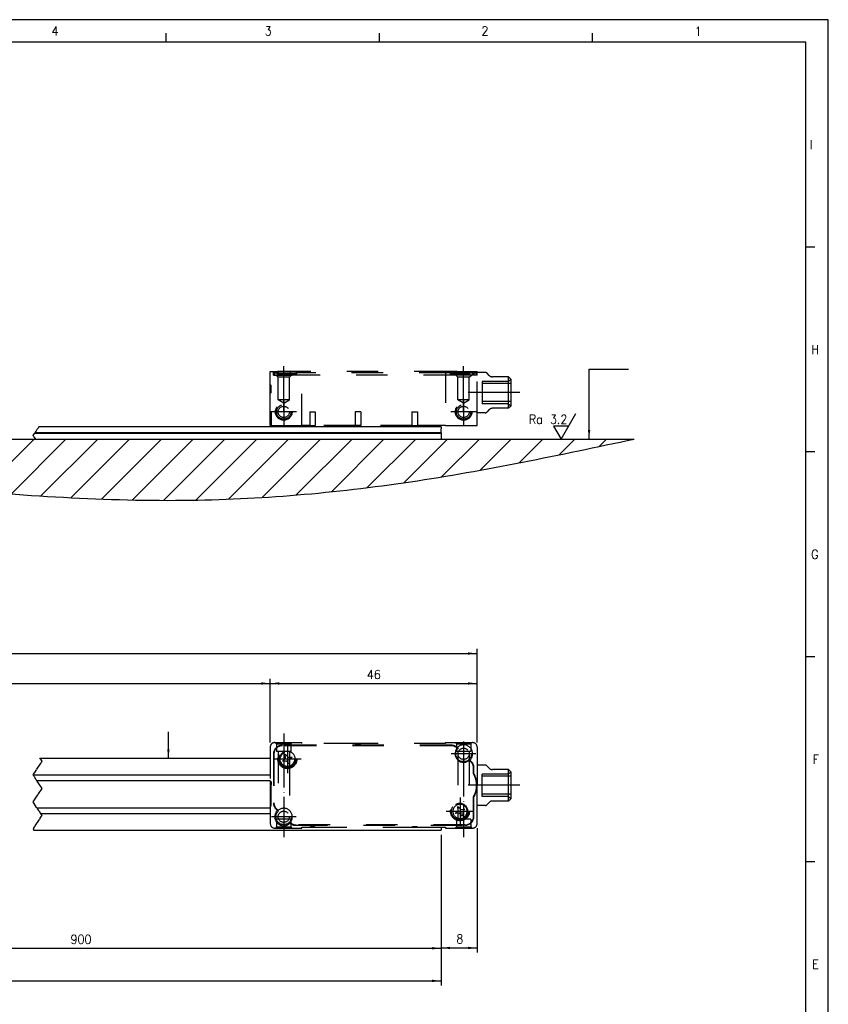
# Model space of a CAD drawing. Header units: millimetres. Extents: x -85 to 2608, y -72 to 348.
# Tile 5 of 7: x 329 to 509, y 129 to 348. Entities that reach past the tile are written whole.
import ezdxf

# ---------------------------------------------------------------- set-up
doc = ezdxf.new("R2010")
doc.units = ezdxf.units.MM
doc.linetypes.add('DASHED', pattern=[15, 7, -8])
doc.linetypes.add('DOT_CENTER', pattern=[14, 12, -1, 0, -1])
doc.layers.add('1', color=7, linetype='Continuous')
doc.styles.add('CONVERTER_11', font='txt.shx', dxfattribs={"width": 0.9})
doc.dimstyles.new('ME10_DIM_21', dxfattribs={"dimtxt": 2, "dimasz": 2, "dimexe": 1, "dimexo": 1, "dimgap": 1, "dimtad": 1, "dimdsep": 46, "dimtxsty": 'CONVERTER_11', "dimsah": 1, "dimcen": 0.09, "dimclrd": 2, "dimclre": 2, "dimclrt": 2, "dimadec": 0, "dimazin": 0, "dimtfac": 1, "dimtdec": 4, "dimtix": 1, "dimtmove": 0, "dimatfit": 3, "dimfxl": 1, "dimtolj": 1, "dimtzin": 0, "dimarcsym": 0})
doc.dimstyles.new('ME10_DIM_22', dxfattribs={"dimtxt": 2, "dimasz": 2, "dimexe": 1, "dimexo": 1, "dimgap": 1, "dimtad": 1, "dimdsep": 46, "dimtxsty": 'CONVERTER_11', "dimsah": 1, "dimcen": 0.09, "dimclrd": 2, "dimclre": 2, "dimclrt": 2, "dimadec": 0, "dimazin": 0, "dimtfac": 1, "dimtdec": 4, "dimtix": 1, "dimtmove": 0, "dimatfit": 3, "dimfxl": 1, "dimtolj": 1, "dimtzin": 0, "dimarcsym": 0})
doc.dimstyles.new('ME10_DIM_23', dxfattribs={"dimtxt": 2, "dimasz": 2, "dimexe": 1, "dimexo": 1, "dimgap": 1, "dimtad": 1, "dimdsep": 46, "dimtxsty": 'CONVERTER_11', "dimsah": 1, "dimcen": 0.09, "dimclrd": 2, "dimclre": 2, "dimclrt": 2, "dimadec": 0, "dimazin": 0, "dimtfac": 1, "dimtdec": 4, "dimtix": 1, "dimtmove": 0, "dimatfit": 3, "dimfxl": 1, "dimtolj": 1, "dimtzin": 0, "dimarcsym": 0})
doc.dimstyles.new('ME10_DIM_24', dxfattribs={"dimtxt": 2, "dimasz": 2, "dimexe": 1, "dimexo": 1, "dimgap": 1, "dimtad": 1, "dimdsep": 46, "dimtxsty": 'CONVERTER_11', "dimsah": 1, "dimcen": 0.09, "dimclrd": 2, "dimclre": 2, "dimclrt": 2, "dimadec": 0, "dimazin": 0, "dimtfac": 1, "dimtdec": 4, "dimtix": 1, "dimtmove": 0, "dimatfit": 3, "dimfxl": 1, "dimtolj": 1, "dimtzin": 0, "dimarcsym": 0})
doc.dimstyles.new('ME10_DIM_26', dxfattribs={"dimtxt": 2, "dimasz": 2, "dimexe": 1, "dimexo": 1, "dimgap": 1, "dimtad": 1, "dimdsep": 46, "dimtxsty": 'CONVERTER_11', "dimsah": 1, "dimcen": 0.09, "dimclrd": 2, "dimclre": 2, "dimclrt": 2, "dimadec": 0, "dimazin": 0, "dimtfac": 1, "dimtdec": 4, "dimtix": 1, "dimtmove": 0, "dimatfit": 3, "dimfxl": 1, "dimtolj": 1, "dimtzin": 0, "dimarcsym": 0})
doc.dimstyles.new('ME10_DIM_27', dxfattribs={"dimtxt": 2, "dimasz": 2, "dimexe": 1, "dimexo": 1, "dimgap": 1, "dimtad": 1, "dimdsep": 46, "dimtxsty": 'CONVERTER_11', "dimsah": 1, "dimcen": 0.09, "dimclrd": 2, "dimclre": 2, "dimclrt": 2, "dimadec": 0, "dimazin": 0, "dimtfac": 1, "dimtdec": 4, "dimtix": 1, "dimtmove": 0, "dimatfit": 3, "dimfxl": 1, "dimtolj": 1, "dimtzin": 0, "dimarcsym": 0})
doc.dimstyles.get("Standard").update_dxf_attribs({"dimtxt": 0.18, "dimasz": 0.18, "dimexe": 0.18, "dimexo": 0.0625, "dimgap": 0.09, "dimtad": 0, "dimtih": 1, "dimtoh": 1, "dimdec": 4, "dimzin": 0, "dimdsep": 46, "dimtxsty": 'Standard', "dimcen": 0.09, "dimadec": 0, "dimazin": 0, "dimtfac": 1, "dimtdec": 4, "dimtofl": 0, "dimtmove": 0, "dimatfit": 3, "dimfxl": 1, "dimtolj": 1, "dimtzin": 0, "dimarcsym": 0})

# ---------------------------------------------------------------- blocks, each defined once
blk = doc.blocks.new('AM_CREATE_SYMBOL_SURFACE', base_point=(449.65, 254.71))
at = {"layer": '1', "color": 7, "linetype": 'Continuous'}
for p, q in [((449.65, 254.71), (452.95, 260.43)), ((451.3, 257.57), (448, 257.57)), ((448, 257.57), (449.65, 254.71))]:
    blk.add_line(p, q, dxfattribs=at)
at = {"layer": '1', "color": 4, "insert": (451.05, 258.11), "char_height": 2, "attachment_point": 9, "line_spacing_factor": 1.20048, "style": 'CONVERTER_11'}
blk.add_mtext('Ra 3.2', dxfattribs=at)
blk = doc.blocks.new('Regla_64__4', base_point=(32.99, 250.26))
at = {"color": 2, "linetype": 'DOT_CENTER'}
for p, q in [((332.62, 256.06), (332.68, 256.16)), ((332.68, 256.16), (332.88, 256.46)), ((332.88, 256.46), (332.92, 256.51)), ((332.92, 256.51), (333.18, 256.91)), ((333.18, 256.91), (333.25, 257.01)), ((333.25, 257.01), (333.3, 257.09)), ((333.35, 257.16), (333.3, 257.09)), ((333.42, 257.26), (333.35, 257.16)), ((333.49, 257.38), (333.42, 257.26)), ((333.52, 257.41), (333.49, 257.38)), ((332.24, 255.5), (332.55, 255.96)), ((332.43, 255.21), (332.24, 255.5)), ((332.43, 255.21), (332.76, 254.71)), ((332.55, 255.96), (332.62, 256.06))]:
    blk.add_line(p, q, dxfattribs=at)
at = {"color": 7, "linetype": 'Continuous'}
for p, q in [((332.68, 256.16), (422.99, 256.16)), ((422.99, 257.41), (333.52, 257.41)), ((422.99, 257.41), (422.99, 257.01)), ((422.99, 256.51), (422.99, 257.01)), ((422.99, 256.46), (422.99, 256.51)), ((422.99, 256.16), (422.99, 256.46)), ((422.99, 256.16), (422.99, 256.06)), ((422.99, 255.96), (332.55, 255.96)), ((332.62, 256.06), (422.99, 256.06)), ((332.76, 254.71), (422.99, 254.71)), ((422.99, 256.06), (422.99, 255.96)), ((422.99, 255.96), (422.99, 254.71))]:
    blk.add_line(p, q, dxfattribs=at)
blk = doc.blocks.new('CABEZA_REGLA_EXPOSED_1__5', base_point=(384.99, 257.76))
at = {"color": 2, "linetype": 'DASHED'}
for p, q in [((384.99, 266.86), (384.99, 269.76)), ((384.99, 269.76), (385.69, 269.76)), ((385.69, 269.76), (385.99, 269.76)), ((385.69, 268.96), (385.69, 269.76)), ((385.79, 269.46), (386.69, 269.46)), ((385.79, 268.96), (385.79, 269.46)), ((385.99, 269.76), (386.58, 269.76)), ((385.99, 268.96), (385.99, 269.76)), ((386.58, 268.96), (386.58, 269.76)), ((389.41, 269.76), (386.58, 269.76)), ((386.72, 269.46), (386.69, 269.46)), ((386.69, 269.16), (386.69, 269.46)), ((386.89, 269.46), (386.72, 269.46)), ((386.72, 268.96), (386.72, 269.46)), ((386.89, 269.46), (387.71, 269.46)), ((386.89, 269.32), (386.89, 269.46)), ((386.89, 269.32), (390.69, 269.32)), ((387.03, 269.16), (386.89, 269.32)), ((387.71, 269.46), (388.34, 269.46)), ((387.71, 269.46), (387.71, 268.96)), ((388.34, 269.46), (388.37, 269.46)), ((388.34, 269.46), (388.34, 268.96)), ((388.37, 269.46), (388.62, 269.46)), ((388.37, 269.46), (388.37, 268.96)), ((388.62, 269.46), (388.96, 269.46)), ((388.62, 269.46), (388.62, 268.96)), ((388.96, 269.46), (389.21, 269.46)), ((388.96, 269.46), (388.96, 268.96)), ((389.21, 269.46), (389.24, 269.46)), ((389.21, 269.46), (389.21, 268.96)), ((389.24, 269.46), (389.4, 269.46)), ((389.24, 269.46), (389.24, 268.96)), ((389.41, 269.76), (389.4, 269.46)), ((389.4, 269.46), (389.87, 269.46)), ((389.4, 268.96), (389.4, 269.46)), ((391.99, 269.76), (389.41, 269.76)), ((389.87, 269.46), (389.89, 269.46)), ((389.87, 269.46), (389.87, 268.96)), ((389.89, 269.46), (390.69, 269.46)), ((389.89, 268.96), (389.89, 269.46)), ((390.55, 269.16), (390.69, 269.32)), ((390.69, 269.32), (390.69, 269.46)), ((390.89, 269.46), (390.69, 269.46)), ((390.89, 269.16), (390.89, 269.46)), ((425.09, 269.46), (390.89, 269.46)), ((391.99, 257.76), (391.99, 269.76)), ((423.99, 269.76), (391.99, 269.76)), ((423.99, 269.76), (423.99, 257.76)), ((426.57, 269.76), (423.99, 269.76)), ((425.09, 269.16), (425.09, 269.46)), ((425.29, 269.46), (425.09, 269.46)), ((426.09, 269.46), (425.29, 269.46)), ((425.29, 269.32), (425.29, 269.46)), ((425.29, 269.32), (426.24, 269.32)), ((425.43, 269.16), (425.29, 269.32)), ((426.11, 269.46), (426.09, 269.46)), ((426.09, 268.96), (426.09, 269.46)), ((426.57, 269.46), (426.11, 269.46)), ((426.11, 269.46), (426.11, 268.96)), ((426.24, 269.32), (429.09, 269.32)), ((426.57, 269.76), (429.4, 269.76)), ((426.57, 269.76), (426.57, 269.46)), ((426.74, 269.46), (426.57, 269.46)), ((426.57, 269.46), (426.57, 268.96)), ((426.77, 269.46), (426.74, 269.46)), ((426.74, 269.46), (426.74, 268.96)), ((426.77, 269.46), (426.77, 268.96)), ((427.02, 269.46), (426.77, 269.46)), ((427.02, 269.46), (427.02, 268.96)), ((427.36, 269.46), (427.02, 269.46)), ((427.36, 269.46), (427.36, 268.96)), ((427.61, 269.46), (427.36, 269.46)), ((427.61, 269.46), (427.61, 268.96)), ((427.64, 269.46), (427.61, 269.46)), ((427.64, 269.46), (427.64, 268.96)), ((428.27, 269.46), (427.64, 269.46)), ((429.09, 269.46), (428.27, 269.46)), ((428.27, 269.46), (428.27, 268.96)), ((428.95, 269.16), (429.09, 269.32)), ((429.26, 269.46), (429.09, 269.46)), ((429.09, 269.32), (429.09, 269.46)), ((429.29, 269.46), (429.26, 269.46)), ((429.26, 268.96), (429.26, 269.46)), ((429.29, 269.16), (429.29, 269.46)), ((430.19, 269.46), (429.29, 269.46)), ((429.4, 269.76), (429.99, 269.76)), ((429.4, 268.96), (429.4, 269.76)), ((429.99, 269.76), (430.29, 269.76)), ((429.99, 268.96), (429.99, 269.76)), ((430.19, 269.46), (430.19, 268.96)), ((430.19, 269.46), (430.89, 269.46)), ((430.29, 269.76), (430.99, 269.76)), ((430.29, 269.76), (430.29, 268.96)), ((430.89, 268.96), (430.89, 269.46)), ((430.99, 269.56), (430.99, 269.76)), ((430.99, 268.96), (430.99, 269.56)), ((432.78, 269.56), (430.99, 269.56)), ((433.7, 268.86), (433.14, 269.42)), ((385.69, 268.96), (385.79, 268.96)), ((385.79, 268.96), (385.99, 268.96)), ((385.99, 268.96), (386.24, 268.96)), ((386.74, 268.46), (386.24, 268.96)), ((386.24, 268.96), (386.58, 268.96)), ((386.58, 268.96), (386.72, 268.96)), ((387.03, 269.16), (386.69, 269.16)), ((386.72, 268.96), (387.71, 268.96)), ((389.24, 268.46), (386.74, 268.46)), ((386.74, 263.46), (386.74, 268.46)), ((390.55, 269.16), (387.03, 269.16)), ((387.71, 268.96), (388.34, 268.96)), ((388.34, 268.96), (388.37, 268.96)), ((388.37, 268.96), (388.62, 268.96)), ((388.62, 268.96), (388.96, 268.96)), ((388.96, 268.96), (389.21, 268.96)), ((389.21, 268.96), (389.24, 268.96)), ((389.24, 268.96), (389.4, 268.96)), ((389.24, 268.46), (389.74, 268.96)), ((389.24, 263.46), (389.24, 268.46)), ((389.4, 268.96), (389.74, 268.96)), ((389.74, 268.96), (389.87, 268.96)), ((389.87, 268.96), (389.89, 268.96)), ((426.09, 268.96), (389.89, 268.96)), ((390.89, 269.16), (390.55, 269.16)), ((425.43, 269.16), (425.09, 269.16)), ((428.95, 269.16), (425.43, 269.16)), ((426.11, 268.96), (426.09, 268.96)), ((426.24, 268.96), (426.11, 268.96)), ((426.57, 268.96), (426.24, 268.96)), ((426.74, 268.46), (426.24, 268.96)), ((426.74, 268.96), (426.57, 268.96)), ((426.77, 268.96), (426.74, 268.96)), ((426.74, 263.46), (426.74, 268.46)), ((429.24, 268.46), (426.74, 268.46)), ((427.02, 268.96), (426.77, 268.96)), ((427.36, 268.96), (427.02, 268.96)), ((427.61, 268.96), (427.36, 268.96)), ((427.64, 268.96), (427.61, 268.96)), ((428.27, 268.96), (427.64, 268.96)), ((429.26, 268.96), (428.27, 268.96)), ((429.29, 269.16), (428.95, 269.16)), ((429.24, 268.46), (429.74, 268.96)), ((429.24, 263.46), (429.24, 268.46)), ((429.4, 268.96), (429.26, 268.96)), ((429.74, 268.96), (429.4, 268.96)), ((429.99, 268.96), (429.74, 268.96)), ((430.19, 268.96), (429.99, 268.96)), ((430.29, 268.96), (430.19, 268.96)), ((430.89, 268.96), (430.29, 268.96)), ((430.99, 268.96), (430.89, 268.96)), ((430.99, 260.56), (430.99, 268.96)), ((432.08, 267.56), (432.08, 267.06)), ((437.99, 267.56), (432.08, 267.56)), ((437.99, 268.56), (434.4, 268.56)), ((437.99, 261.56), (437.99, 268.56)), ((438.49, 268.06), (437.99, 268.56)), ((437.99, 267.56), (438.49, 268.06)), ((438.49, 268.06), (438.49, 267.06)), ((384.99, 264.86), (384.99, 266.86)), ((385.19, 266.66), (384.99, 266.86)), ((385.19, 265.06), (384.99, 264.86)), ((385.19, 265.06), (385.19, 266.66)), ((432.08, 267.06), (432.08, 263.06)), ((438.49, 267.06), (432.08, 267.06)), ((438.49, 267.06), (438.49, 263.06)), ((384.99, 260.76), (384.99, 264.86)), ((387.99, 262.71), (386.74, 263.46)), ((389.24, 263.46), (386.74, 263.46)), ((387.99, 262.71), (389.24, 263.46)), ((429.24, 263.46), (426.74, 263.46)), ((427.99, 262.71), (426.74, 263.46)), ((427.99, 262.71), (429.24, 263.46)), ((432.08, 263.06), (432.08, 262.56)), ((438.49, 263.06), (432.08, 263.06)), ((438.49, 263.06), (438.49, 262.06)), ((385.19, 260.76), (384.99, 260.76)), ((384.99, 257.76), (384.99, 260.76)), ((385.19, 260.76), (385.19, 257.76)), ((393.77, 260.76), (393.77, 257.76)), ((393.77, 260.76), (395.01, 260.76)), ((395.01, 260.76), (395.01, 257.76)), ((403.87, 260.76), (403.87, 257.76)), ((405.11, 260.76), (403.87, 260.76)), ((405.11, 260.76), (405.11, 257.76)), ((416.47, 260.76), (416.47, 257.76)), ((416.47, 260.76), (417.71, 260.76)), ((417.71, 260.76), (417.71, 257.76)), ((432.78, 260.56), (430.99, 260.56)), ((430.99, 257.76), (430.99, 260.56)), ((437.99, 262.56), (432.08, 262.56)), ((433.7, 261.27), (433.14, 260.71)), ((437.99, 261.56), (434.4, 261.56)), ((437.99, 262.56), (438.49, 262.06)), ((438.49, 262.06), (437.99, 261.56)), ((384.99, 257.76), (385.19, 257.76)), ((385.19, 257.76), (391.99, 257.76)), ((393.77, 257.76), (391.99, 257.76)), ((393.77, 257.76), (395.01, 257.76)), ((403.87, 257.76), (395.01, 257.76)), ((405.11, 257.76), (403.87, 257.76)), ((416.47, 257.76), (405.11, 257.76)), ((416.47, 257.76), (417.71, 257.76)), ((423.99, 257.76), (417.71, 257.76)), ((423.99, 257.76), (430.99, 257.76))]:
    blk.add_line(p, q, dxfattribs=at)
for centre, radius in [((387.99, 260.76), 1.85), ((387.99, 260.76), 1.6), ((387.99, 260.76), 1.25), ((427.99, 260.76), 1.85), ((427.99, 260.76), 1.6), ((427.99, 260.76), 1.25)]:
    blk.add_circle(centre, radius, dxfattribs=at)
for centre, radius, start, end in [((432.78, 269.06), 0.5, 45, 90), ((434.4, 269.56), 1, 225, 270), ((432.78, 261.06), 0.5, 270, 315), ((434.4, 260.56), 1, 90, 135)]:
    blk.add_arc(centre, radius, start, end, dxfattribs=at)
at = {"layer": '1', "color": 2, "linetype": 'DOT_CENTER'}
for p, q in [((387.99, 260.71), (387.99, 270.96)), ((427.99, 260.71), (427.99, 270.96)), ((440.49, 265.06), (428.99, 265.06)), ((387.99, 263.61), (387.99, 257.91)), ((427.99, 263.61), (427.99, 257.91)), ((390.84, 260.76), (385.14, 260.76)), ((430.84, 260.76), (425.14, 260.76))]:
    blk.add_line(p, q, dxfattribs=at)
blk = doc.blocks.new('EXG_EXGA-1840__7', base_point=(24.99, 250.26))
for name, p in [('CABEZA_REGLA_EXPOSED_1__5', (384.99, 257.76)), ('Regla_64__4', (32.99, 250.26))]:
    blk.add_blockref(name, p)
blk = doc.blocks.new('Regla_64__19', base_point=(32.99, 159.73))
at = {"color": 2, "linetype": 'DOT_CENTER'}
for p, q in [((333.1, 181.32), (333.4, 181.77)), ((333.4, 181.77), (333.76, 182.3)), ((333.76, 182.3), (334.05, 182.75)), ((333.84, 183.63), (333.77, 183.73)), ((333.84, 183.63), (334.1, 183.23)), ((334.14, 182.88), (334.05, 182.75)), ((334.24, 183.03), (334.1, 183.23)), ((334.14, 182.88), (334.24, 183.03)), ((332.24, 180.03), (332.34, 180.18)), ((332.44, 179.73), (332.24, 180.03)), ((332.34, 180.18), (332.61, 180.58)), ((332.54, 179.58), (332.44, 179.73)), ((332.54, 179.58), (332.64, 179.43)), ((332.61, 180.58), (332.78, 180.83)), ((332.78, 180.83), (333.01, 181.19)), ((333.1, 181.32), (333.01, 181.19)), ((332.97, 178.93), (332.64, 179.43)), ((333.07, 178.78), (332.97, 178.93)), ((333.1, 178.73), (333.07, 178.78)), ((333.17, 178.63), (333.1, 178.73)), ((334.24, 177.03), (333.17, 178.63)), ((332.24, 174.03), (333.31, 175.63)), ((333.31, 175.63), (333.38, 175.73)), ((333.38, 175.73), (333.44, 175.83)), ((333.44, 175.83), (334.24, 177.03)), ((333.04, 172.83), (332.24, 174.03)), ((333.1, 172.73), (333.04, 172.83)), ((333.14, 172.68), (333.1, 172.73)), ((333.14, 172.68), (333.24, 172.53)), ((333.57, 172.03), (333.24, 172.53)), ((333.57, 172.03), (333.67, 171.88)), ((333.77, 171.73), (333.67, 171.88)), ((333.97, 171.43), (333.77, 171.73)), ((334.07, 171.28), (333.97, 171.43)), ((333.98, 170.63), (334.14, 170.88)), ((334.24, 171.03), (334.07, 171.28)), ((334.14, 170.88), (334.24, 171.03)), ((332.38, 168.23), (332.61, 168.59)), ((332.7, 168.72), (332.61, 168.59)), ((332.7, 168.72), (333, 169.17)), ((333, 169.17), (333.36, 169.7)), ((333.36, 169.7), (333.65, 170.15)), ((333.74, 170.28), (333.65, 170.15)), ((333.74, 170.28), (333.98, 170.63)), ((332.38, 168.23), (332.24, 168.03)), ((332.24, 168.03), (332.37, 167.83)), ((332.37, 167.83), (332.44, 167.73))]:
    blk.add_line(p, q, dxfattribs=at)
at = {"color": 7, "linetype": 'Continuous'}
for p, q in [((333.77, 183.73), (384.99, 183.73)), ((332.24, 180.03), (384.99, 180.03)), ((384.99, 178.73), (333.1, 178.73)), ((333.1, 172.73), (384.99, 172.73)), ((333.97, 171.43), (384.99, 171.43)), ((332.44, 167.73), (422.99, 167.73)), ((422.99, 168.43), (422.99, 167.73))]:
    blk.add_line(p, q, dxfattribs=at)
blk = doc.blocks.new('CABEZA_REGLA_EXPOSED_1__20', base_point=(384.99, 168.23))
at = {"color": 2, "linetype": 'DASHED'}
for p, q in [((384.99, 186.23), (384.99, 178.73)), ((385.99, 187.23), (386.14, 187.23)), ((386.14, 187.23), (389.84, 187.23)), ((386.39, 186.98), (386.14, 187.23)), ((386.39, 186.98), (389.59, 186.98)), ((386.39, 186.98), (386.39, 185.23)), ((425.26, 186.63), (387.69, 186.63)), ((425.26, 186.53), (387.69, 186.53)), ((389.59, 186.98), (389.84, 187.23)), ((389.59, 186.98), (389.59, 185.23)), ((389.84, 187.23), (391.99, 187.23)), ((391.99, 187.03), (391.99, 187.23)), ((403.87, 187.03), (391.99, 187.03)), ((405.11, 187.03), (403.87, 187.03)), ((423.99, 187.03), (405.11, 187.03)), ((423.99, 187.23), (423.99, 187.03)), ((423.99, 187.23), (426.14, 187.23)), ((426.39, 186.98), (426.14, 187.23)), ((426.14, 187.23), (429.84, 187.23)), ((426.39, 186.98), (426.39, 185.23)), ((426.39, 186.98), (429.59, 186.98)), ((429.59, 186.98), (429.84, 187.23)), ((429.59, 186.98), (429.59, 185.23)), ((429.84, 187.23), (429.99, 187.23)), ((430.99, 186.23), (430.99, 182.23)), ((385.69, 184.63), (385.69, 173.86)), ((385.79, 184.63), (385.79, 173.86)), ((386.74, 185.23), (386.39, 185.23)), ((389.24, 185.24), (386.74, 185.23)), ((386.74, 185.23), (386.74, 170.23)), ((388.37, 183.7), (388.34, 184.62)), ((388.34, 184.62), (388.96, 183.95)), ((388.96, 183.95), (389.87, 183.99)), ((389.87, 183.99), (389.21, 183.36)), ((389.59, 185.23), (389.24, 185.24)), ((389.24, 185.24), (389.24, 182.45)), ((426.74, 185.23), (426.39, 185.23)), ((426.74, 185.23), (426.74, 184.73)), ((429.24, 185.23), (426.74, 185.23)), ((426.74, 184.73), (426.74, 173.02)), ((429.24, 185.23), (429.24, 184.73)), ((429.59, 185.23), (429.24, 185.23)), ((429.24, 184.73), (429.24, 170.23)), ((387.71, 183.08), (388.37, 183.7)), ((388.62, 183.12), (387.71, 183.08)), ((389.24, 182.45), (388.62, 183.12)), ((389.21, 183.36), (389.24, 182.45)), ((389.24, 182.45), (389.24, 170.73)), ((429.63, 182.95), (429.26, 183.32)), ((429.4, 183.32), (429.7, 183.02)), ((430.99, 182.23), (430.99, 177.73)), ((432.78, 182.23), (430.99, 182.23)), ((433.7, 181.53), (433.14, 182.09)), ((430.19, 180.26), (430.19, 181.61)), ((430.29, 180.29), (430.29, 181.61)), ((432.08, 179.73), (432.08, 180.23)), ((437.99, 180.23), (432.08, 180.23)), ((438.49, 179.73), (432.08, 179.73)), ((432.08, 175.73), (432.08, 179.73)), ((437.99, 181.23), (434.4, 181.23)), ((437.99, 177.73), (437.99, 181.23)), ((438.49, 180.73), (437.99, 181.23)), ((437.99, 180.23), (438.49, 180.73)), ((438.49, 180.73), (438.49, 179.73)), ((438.49, 179.73), (438.49, 177.73)), ((385.19, 178.53), (384.99, 178.73)), ((384.99, 178.73), (384.99, 178.71)), ((384.99, 178.71), (384.99, 176.73)), ((385.19, 178.53), (385.19, 177.83)), ((385.19, 176.93), (385.19, 177.83)), ((430.99, 173.23), (430.99, 177.73)), ((437.99, 174.23), (437.99, 177.73)), ((438.49, 177.73), (438.49, 175.73)), ((385.19, 176.93), (384.99, 176.73)), ((384.99, 176.73), (384.99, 172.76)), ((385.19, 173.63), (385.19, 176.93)), ((430.19, 170.83), (430.19, 175.21)), ((430.29, 170.83), (430.29, 175.18)), ((432.08, 175.23), (432.08, 175.73)), ((438.49, 175.73), (432.08, 175.73)), ((437.99, 175.23), (432.08, 175.23)), ((437.99, 175.23), (438.49, 174.73)), ((438.49, 175.73), (438.49, 174.73)), ((426.74, 173.02), (427.36, 172.35)), ((426.77, 172.1), (426.74, 173.02)), ((426.74, 173.02), (426.74, 170.23)), ((432.78, 173.23), (430.99, 173.23)), ((430.99, 169.23), (430.99, 173.23)), ((433.7, 173.94), (433.14, 173.38)), ((437.99, 174.23), (434.4, 174.23)), ((438.49, 174.73), (437.99, 174.23)), ((384.99, 172.76), (384.99, 169.23)), ((386.58, 172.15), (386.28, 172.45)), ((386.72, 172.15), (386.35, 172.52)), ((426.11, 171.48), (426.77, 172.1)), ((427.02, 171.52), (426.11, 171.48)), ((427.64, 170.85), (427.02, 171.52)), ((427.36, 172.35), (428.27, 172.39)), ((428.27, 172.39), (427.61, 171.76)), ((427.61, 171.76), (427.64, 170.85)), ((386.74, 170.23), (386.39, 170.23)), ((386.39, 170.23), (386.39, 168.48)), ((389.24, 170.23), (386.74, 170.23)), ((389.24, 170.73), (389.24, 170.23)), ((389.59, 170.23), (389.24, 170.23)), ((389.59, 170.23), (389.59, 168.48)), ((428.29, 168.93), (390.72, 168.93)), ((390.72, 168.83), (428.29, 168.83)), ((426.74, 170.23), (426.39, 170.23)), ((426.39, 170.23), (426.39, 168.48)), ((429.24, 170.23), (426.74, 170.23)), ((429.59, 170.23), (429.24, 170.23)), ((429.59, 170.23), (429.59, 168.48)), ((386.39, 168.48), (386.14, 168.23)), ((386.39, 168.48), (389.59, 168.48)), ((389.59, 168.48), (389.84, 168.23)), ((391.99, 168.43), (393.77, 168.43)), ((391.99, 168.23), (391.99, 168.43)), ((393.77, 168.43), (395.01, 168.43)), ((395.01, 168.43), (416.47, 168.43)), ((416.47, 168.43), (417.71, 168.43)), ((417.71, 168.43), (423.99, 168.43)), ((423.99, 168.43), (423.99, 168.23)), ((423.99, 168.23), (426.14, 168.23)), ((426.39, 168.48), (426.14, 168.23)), ((426.14, 168.23), (429.84, 168.23)), ((426.39, 168.48), (429.59, 168.48)), ((429.59, 168.48), (429.84, 168.23)), ((429.84, 168.23), (429.99, 168.23))]:
    blk.add_line(p, q, dxfattribs=at)
at = {"color": 7, "linetype": 'Continuous'}
for p, q in [((385.99, 168.23), (386.14, 168.23)), ((386.14, 168.23), (389.84, 168.23)), ((389.84, 168.23), (391.99, 168.23))]:
    blk.add_line(p, q, dxfattribs=at)
at = {"color": 2, "linetype": 'DASHED'}
for centre, radius in [((427.99, 184.73), 1.75), ((388.79, 183.53), 2.1), ((388.79, 183.53), 1.9), ((388.79, 183.53), 1.6), ((427.99, 184.73), 1.25), ((427.19, 171.93), 2.1), ((427.19, 171.93), 1.9), ((387.99, 170.73), 1.75), ((387.99, 170.73), 1.25)]:
    blk.add_circle(centre, radius, dxfattribs=at)
for centre, radius, start, end in [((385.99, 186.23), 1, 90, 180), ((387.69, 184.63), 2, 90, 180), ((387.69, 184.63), 1.9, 90, 180), ((404.49, 188.93), 2, 251.8051, 288.1949), ((425.26, 184.63), 2, 49.0546, 90), ((425.26, 184.63), 1.9, 46.1691, 90), ((427.99, 184.73), 2, 315, 135.1434), ((429.99, 186.23), 1, 0, 90), ((388.79, 183.53), 1.76, 75.1735, 240.0377), ((388.79, 183.53), 1.76, 240.0377, 75.1735), ((427.99, 184.73), 1.9, 138.0289, 311.983), ((428.29, 181.61), 1.9, 0, 45), ((428.29, 181.61), 2, 0, 45), ((432.78, 181.73), 0.5, 45, 90), ((425.99, 177.73), 4.9, 328.9973, 31.0027), ((425.99, 177.73), 5, 0, 30.6834), ((434.4, 182.23), 1, 225, 270), ((383.19, 177.83), 2, 0, 25.8419), ((425.99, 177.73), 5, 329.3166, 0), ((383.19, 173.63), 2, 334.1581, 0), ((387.69, 173.86), 2, 180, 225), ((387.69, 173.86), 1.9, 180, 225), ((427.19, 171.93), 1.76, 255.1735, 240.0377), ((427.19, 171.93), 1.59, 60.0377, 240.0377), ((427.19, 171.93), 1.59, 240.0377, 60.0377), ((432.78, 173.73), 0.5, 270, 315), ((434.4, 173.23), 1, 90, 135), ((387.99, 170.73), 2, 135, 315.1434), ((387.99, 170.73), 1.9, 318.0289, 131.983), ((428.29, 170.83), 1.9, 270, 0), ((428.29, 170.83), 2, 270, 0), ((385.99, 169.23), 1, 180, 270), ((390.72, 170.83), 1.9, 226.1691, 270), ((390.72, 170.83), 2, 229.0546, 270), ((427.19, 171.93), 1.76, 240.0377, 255.1735), ((429.99, 169.23), 1, 270, 0), ((394.39, 166.53), 2, 71.8051, 108.1949), ((417.09, 166.53), 2, 71.8051, 108.1949)]:
    blk.add_arc(centre, radius, start, end, dxfattribs=at)
at = {"layer": '1', "color": 2, "linetype": 'DOT_CENTER'}
for p, q in [((387.99, 189.23), (387.99, 166.23)), ((388.79, 186.63), (388.79, 180.43)), ((427.98, 187.23), (427.99, 166.23)), ((427.99, 187.48), (427.99, 181.98)), ((430.74, 184.73), (425.24, 184.73)), ((391.89, 183.53), (385.69, 183.53)), ((440.49, 177.73), (428.99, 177.73)), ((387.99, 173.48), (387.99, 167.98)), ((427.19, 175.03), (427.19, 168.83)), ((430.29, 171.93), (424.09, 171.93)), ((390.74, 170.73), (385.24, 170.73))]:
    blk.add_line(p, q, dxfattribs=at)
blk = doc.blocks.new('EXG_EXGA-1840__22', base_point=(24.99, 157.9))
for name, p in [('CABEZA_REGLA_EXPOSED_1__20', (384.99, 168.23)), ('Regla_64__19', (32.99, 159.73))]:
    blk.add_blockref(name, p)
blk = doc.blocks.new('*D45')
at = {"layer": '1', "color": 2, "linetype": 'Continuous'}
for p, q in [((32.99, 166.73), (32.99, 133.24)), ((422.99, 166.73), (422.99, 133.24)), ((32.99, 134.24), (422.99, 134.24))]:
    blk.add_line(p, q, dxfattribs=at)
at = {"layer": '1', "color": 2}
for points in [[(34.99, 134.51), (34.99, 133.98), (32.99, 134.24)], [(420.99, 133.98), (420.99, 134.51), (422.99, 134.24)]]:
    blk.add_solid(points, dxfattribs=at)
at = {"layer": '1', "color": 2, "insert": (216.93, 135.24), "char_height": 2, "attachment_point": 7, "rotation": 0.0001, "line_spacing_factor": 0.60024, "style": 'CONVERTER_11'}
blk.add_mtext('CM+30', dxfattribs=at)
blk = doc.blocks.new('*D46')
at = {"layer": '1', "color": 2, "linetype": 'Continuous'}
for p, q in [((24.99, 187.23), (24.99, 208.04)), ((430.99, 187.23), (430.99, 208.04)), ((24.99, 207.04), (430.99, 207.04))]:
    blk.add_line(p, q, dxfattribs=at)
at = {"layer": '1', "color": 2}
for points in [[(26.99, 207.3), (26.99, 206.77), (24.99, 207.04)], [(428.99, 206.77), (428.99, 207.3), (430.99, 207.04)]]:
    blk.add_solid(points, dxfattribs=at)
at = {"layer": '1', "color": 2, "insert": (213.1, 208.04), "char_height": 2, "attachment_point": 7, "rotation": 0.0001, "line_spacing_factor": 0.60024, "style": 'CONVERTER_11'}
blk.add_mtext('CM+46', dxfattribs=at)
blk = doc.blocks.new('*D47')
at = {"layer": '1', "color": 2, "linetype": 'Continuous'}
for p, q in [((384.99, 187.23), (384.99, 201.37)), ((384.99, 200.37), (430.99, 200.37)), ((430.99, 187.23), (430.99, 201.37))]:
    blk.add_line(p, q, dxfattribs=at)
at = {"layer": '1', "color": 2}
for points in [[(386.99, 200.64), (386.99, 200.11), (384.99, 200.37)], [(428.99, 200.11), (428.99, 200.64), (430.99, 200.37)]]:
    blk.add_solid(points, dxfattribs=at)
at = {"layer": '1', "color": 2, "insert": (406.49, 201.37), "char_height": 2, "attachment_point": 7, "rotation": 0.0001, "line_spacing_factor": 0.60024, "style": 'CONVERTER_11'}
blk.add_mtext('46', dxfattribs=at)
blk = doc.blocks.new('*D48')
at = {"layer": '1', "color": 2, "linetype": 'Continuous'}
for p, q in [((24.99, 187.23), (24.99, 201.37)), ((24.99, 200.37), (384.99, 200.37)), ((384.99, 187.23), (384.99, 201.37))]:
    blk.add_line(p, q, dxfattribs=at)
at = {"layer": '1', "color": 2}
for points in [[(26.99, 200.64), (26.99, 200.11), (24.99, 200.37)], [(382.99, 200.11), (382.99, 200.64), (384.99, 200.37)]]:
    blk.add_solid(points, dxfattribs=at)
at = {"layer": '1', "color": 2, "insert": (198.96, 201.37), "char_height": 2, "attachment_point": 7, "rotation": 0.0001, "line_spacing_factor": 0.60024, "style": 'CONVERTER_11'}
blk.add_mtext('CM', dxfattribs=at)
blk = doc.blocks.new('*D50')
at = {"layer": '1', "color": 2, "linetype": 'Continuous'}
for p, q in [((422.99, 166.73), (422.99, 140.57)), ((430.99, 168.23), (430.99, 140.57)), ((422.99, 141.57), (430.99, 141.57))]:
    blk.add_line(p, q, dxfattribs=at)
at = {"layer": '1', "color": 2}
for points in [[(424.99, 141.84), (424.99, 141.31), (422.99, 141.57)], [(428.99, 141.31), (428.99, 141.84), (430.99, 141.57)]]:
    blk.add_solid(points, dxfattribs=at)
at = {"layer": '1', "color": 2, "insert": (426.39, 142.57), "char_height": 2, "attachment_point": 7, "rotation": 0.0001, "line_spacing_factor": 0.60024, "style": 'CONVERTER_11'}
blk.add_mtext('8', dxfattribs=at)
blk = doc.blocks.new('*D51')
at = {"layer": '1', "color": 2, "linetype": 'Continuous'}
for p, q in [((262.99, 169.73), (262.99, 140.5)), ((422.99, 166.73), (422.99, 140.5)), ((262.99, 141.5), (422.99, 141.5))]:
    blk.add_line(p, q, dxfattribs=at)
at = {"layer": '1', "color": 2}
for points in [[(264.99, 141.76), (264.99, 141.23), (262.99, 141.5)], [(420.99, 141.23), (420.99, 141.76), (422.99, 141.5)]]:
    blk.add_solid(points, dxfattribs=at)
at = {"layer": '1', "color": 2, "insert": (340.59, 142.5), "char_height": 2, "attachment_point": 7, "rotation": 0.0001, "line_spacing_factor": 0.60024, "style": 'CONVERTER_11'}
blk.add_mtext('900', dxfattribs=at)
blk = doc.blocks.new('_A2', base_point=(504.09, -67.04))
at = {"layer": '1', "color": 2, "linetype": 'Continuous'}
for p, q in [((509.09, 347.96), (-84.91, 347.96)), ((509.09, -72.04), (509.09, 347.96)), ((361.84, 342.96), (361.84, 344.96)), ((409.26, 342.96), (409.26, 344.96)), ((456.67, 342.96), (456.67, 344.96)), ((506.09, 297.41), (504.09, 297.41)), ((506.09, 251.85), (504.09, 251.85)), ((506.09, 206.3), (504.09, 206.3)), ((506.09, 160.74), (504.09, 160.74))]:
    blk.add_line(p, q, dxfattribs=at)
at = {"layer": '1', "color": 7, "linetype": 'Continuous'}
for p, q in [((504.09, 342.96), (-64.91, 342.96)), ((504.09, -67.04), (504.09, 342.96))]:
    blk.add_line(p, q, dxfattribs=at)
at = {"layer": '1', "color": 2, "char_height": 2, "line_spacing_factor": 1.20048, "style": 'CONVERTER_11'}
for s, insert, attachment_point in [('4', (336.37, 345.45), 4), ('3', (383.74, 345.45), 4), ('2', (431.96, 345.48), 4), ('1', (479.38, 345.4), 4), ('I', (505.59, 320.19), 6), ('H', (507.03, 274.63), 6), ('G', (506.91, 229.08), 6), ('F', (506.99, 183.52), 6), ('E', (506.99, 137.96), 6)]:
    blk.add_mtext(s, dxfattribs=dict(at, insert=insert, attachment_point=attachment_point))
blk = doc.blocks.new('Alzado1', base_point=(164, 260))
at = {"layer": '1', "linetype": 'Continuous'}
h = blk.add_hatch(dxfattribs=at)
h.set_pattern_fill('_USER', color=3, scale=5, angle=45, pattern_type=0)
h.set_pattern_definition([(45, (0, 0), (-3.535534, 3.535534), [])])
edge = h.paths.add_edge_path()
edge.add_spline(control_points=[(0.897, 254.714), (35.601, 252.773), (105.003, 248.891), (180.651, 243.826), (227.918, 243.452), (243.358, 243.935), (255.436, 244.876), (264.772, 245.555), (274.697, 245.842), (285.636, 245.666), (297.005, 244.964), (314.334, 243.495), (337.198, 241.644), (373.075, 240.463), (416.337, 244.206), (449.377, 251.212), (465.897, 254.714)], knot_values=[0, 0, 0, 0, 104.2854823, 208.5535746, 227.3212247, 246.0758028, 254.8693593, 263.6639579, 274.1541942, 284.6437785, 296.4763741, 308.3160199, 336.8205908, 365.2863958, 415.9256261, 466.5647362, 466.5647362, 466.5647362, 466.5647362], degree=3, periodic=0)
edge.add_line((465.897, 254.714), (0.897, 254.714))
at = {"layer": '1', "color": 7, "linetype": 'Continuous'}
blk.add_line((0.897, 254.714), (465.897, 254.714), dxfattribs=at)
blk.add_open_spline([(0.897, 254.714), (35.601, 252.773), (105.003, 248.891), (180.651, 243.826), (227.918, 243.452), (243.358, 243.935), (255.436, 244.876), (264.772, 245.555), (274.697, 245.842), (285.636, 245.666), (297.005, 244.964), (314.334, 243.495), (337.198, 241.644), (373.075, 240.463), (416.337, 244.206), (449.377, 251.212), (465.897, 254.714)], degree=3, knots=[0, 0, 0, 0, 104.2854823, 208.5535746, 227.3212247, 246.0758028, 254.8693593, 263.6639579, 274.1541942, 284.6437785, 296.4763741, 308.3160199, 336.8205908, 365.2863958, 415.9256261, 466.5647362, 466.5647362, 466.5647362, 466.5647362], dxfattribs=at)
at = {"layer": '1', "color": 2}
blk.add_solid([(455.629, 256.714), (456.156, 256.714), (455.893, 254.714)], dxfattribs=at)
blk.add_blockref('EXG_EXGA-1840__7', (24.99, 250.256))
at = {"layer": '1'}
blk.add_blockref('AM_CREATE_SYMBOL_SURFACE', (449.65, 254.714), dxfattribs=at)
at = {"layer": '1', "color": 2, "linetype": 'Continuous', "has_arrowhead": 0}
blk.add_leader([(455.893, 254.714), (455.893, 270.262), (464.686, 270.278)], dimstyle='Standard', dxfattribs=at)
blk = doc.blocks.new('Superior1', base_point=(164, 172.527))
at = {"layer": '1', "color": 2}
blk.add_solid([(362.076, 185.734), (362.603, 185.734), (362.34, 183.734)], dxfattribs=at)
blk.add_blockref('EXG_EXGA-1840__22', (24.99, 157.904))
at = {"layer": '1'}
for base, p1, text, dimstyle, picture, middle in [((24.99, 207.036), (430.99, 186.234), 'CM+46', 'ME10_DIM_22', '*D46', (217.302, 209.036)), ((24.99, 200.372), (384.99, 186.234), 'CM', 'ME10_DIM_24', '*D48', (200.562, 202.372))]:
    dim = blk.add_linear_dim(base=base, p1=p1, p2=(24.99, 186.234), text=text, dimstyle=dimstyle, dxfattribs=at)
    dim.commit()
    dim.dimension.update_dxf_attribs({"geometry": picture, "text_midpoint": middle, "text_rotation": 0.00014})
for base, p1, p2, dimstyle, picture, middle in [((384.99, 200.372), (430.99, 186.234), (384.99, 186.234), 'ME10_DIM_23', '*D47', (407.99, 202.372)), ((262.99, 141.496), (422.99, 167.734), (262.99, 170.734), 'ME10_DIM_27', '*D51', (342.99, 143.496)), ((422.99, 141.574), (430.99, 169.234), (422.99, 167.734), 'ME10_DIM_26', '*D50', (426.99, 143.574))]:
    dim = blk.add_linear_dim(base=base, p1=p1, p2=p2, dimstyle=dimstyle, dxfattribs=at)
    dim.commit()
    dim.dimension.update_dxf_attribs({"geometry": picture, "text_midpoint": middle, "text_rotation": 0.00014})
dim = blk.add_aligned_dim(p1=(422.99, 167.734), p2=(32.99, 167.734), distance=33.491, text='CM+30', dimstyle='ME10_DIM_21', dxfattribs=at)
dim.commit()
dim.dimension.update_dxf_attribs({"geometry": '*D45', "text_midpoint": (221.129, 136.243), "text_rotation": 0.00014})
at = {"layer": '1', "color": 2, "linetype": 'Continuous', "has_arrowhead": 0}
blk.add_leader([(362.34, 183.734), (362.34, 189.591)], dimstyle='Standard', dxfattribs=at)

msp = doc.modelspace()

# ---------------------------------------------------------------- block references
for name, p in [('_A2', (504.09, -67.04)), ('Alzado1', (164, 260)), ('Superior1', (164, 172.53))]:
    msp.add_blockref(name, p)

doc.saveas('drawing.dxf')
